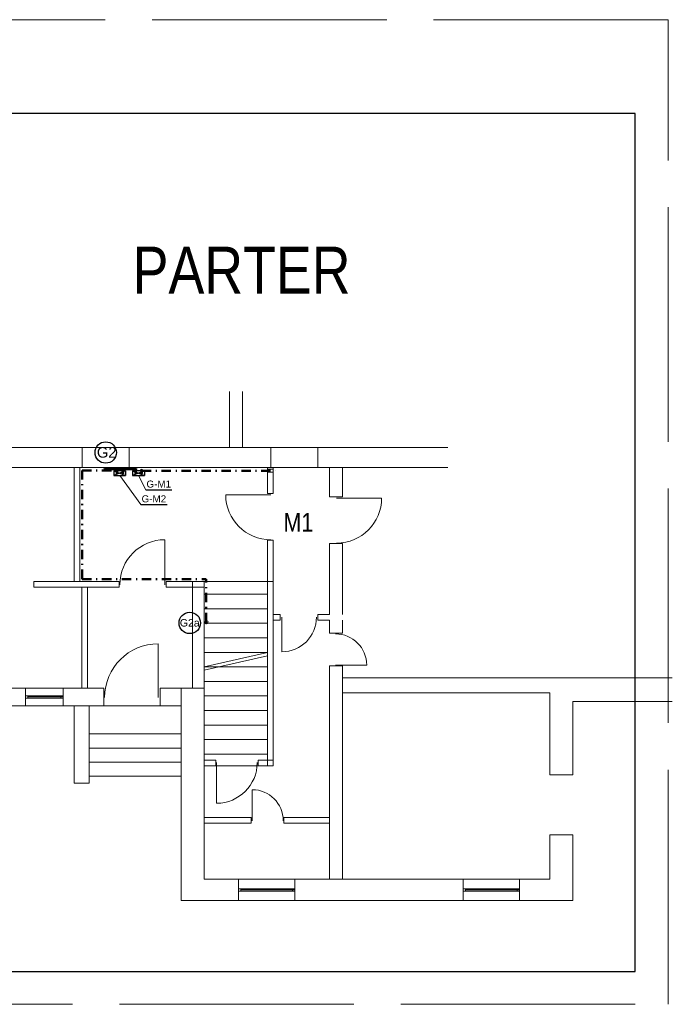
# Model space of a CAD drawing. Extents: x 33706 to 249013, y -74890 to 17912.
# Tile 25 of 175: x 85967 to 87358, y -14467 to -12367. Entities that reach past the tile are written whole.
import ezdxf
from ezdxf.enums import TextEntityAlignment as Align

# ---------------------------------------------------------------- set-up
doc = ezdxf.new("R2010")
doc.units = 0
doc.header["$MEASUREMENT"] = 0
doc.linetypes.add('DASHDOT', pattern=[8.5, 4, -2, 0.5, -2])
doc.linetypes.add('Przekrojowa', pattern=[600, 500, -100])
for name, color, linetype, lineweight in [('_konstrukcja', 96, 'Continuous', 20), ('_stolarka', 1, 'Continuous', 13), ('A-ARM', 1, 'Continuous', 15), ('inst-gaz-rury', 50, 'Continuous', 50), ('inst. - C.O. - opis', 2, 'Continuous', 9), ('urzadzenia', 6, 'Continuous', 15), ('wymiar', 3, 'Continuous', 13)]:
    doc.layers.add(name, color=color, linetype=linetype, lineweight=lineweight)
for name, color, linetype in [('gaz', 1, 'Continuous'), ('Opisy', 2, 'Continuous'), ('urządzenia', 140, 'Continuous')]:
    doc.layers.add(name, color=color, linetype=linetype)
doc.styles.add('Arial narrow', font='ARIALN.TTF')
doc.styles.add('GENERATED_STYLE_1', font='ARIAL.TTF')

msp = doc.modelspace()

# ---------------------------------------------------------------- hatches: boundary and pattern name
at = {"layer": 'inst-gaz-rury', "linetype": 'Continuous'}
h = msp.add_hatch(color=256, dxfattribs=at)
h.paths.add_polyline_path([(86147.4, -13325.8, 0.420252), (86149.7, -13328.1), (86149.7, -13325.8)])
h.paths.add_polyline_path([(86151.9, -13325.8, 0.408201), (86149.7, -13323.6), (86149.7, -13325.8)])
h.paths.add_polyline_path([(86149.7, -13325.8), (86149.7, -13323.6, 0.417728), (86147.4, -13325.8)])
for points in [[(86149.7, -13325.8), (86149.7, -13328.1, 0.409454), (86151.9, -13325.8, 0.001073), (86151.9, -13325.8)], [(86173.9, -13326.1), (86175.5, -13326.1, 0.409454), (86174, -13324.6, 0.001073), (86173.9, -13324.6)], [(86186.6, -13328.7), (86188.1, -13328.7, 0.409454), (86186.6, -13327.2, 0.001073), (86186.6, -13327.2)], [(86213.9, -13326.1), (86215.5, -13326.1, 0.409454), (86214, -13324.6, 0.001073), (86213.9, -13324.6)], [(86226.6, -13328.7), (86228.1, -13328.7, 0.409454), (86226.6, -13327.2, 0.001073), (86226.6, -13327.2)]]:
    msp.add_hatch(color=256, dxfattribs=at).paths.add_polyline_path(points)
h = msp.add_hatch(color=256, dxfattribs=at)
h.paths.add_polyline_path([(86173.9, -13327.6, 0.420252), (86175.5, -13326.1), (86173.9, -13326.1)])
h.paths.add_polyline_path([(86173.9, -13324.6, 0.408201), (86172.5, -13326.1), (86173.9, -13326.1)])
h.paths.add_polyline_path([(86173.9, -13326.1), (86172.5, -13326.1, 0.417728), (86173.9, -13327.6)])
h = msp.add_hatch(color=256, dxfattribs=at)
h.paths.add_polyline_path([(86186.6, -13330.2, 0.420252), (86188.1, -13328.7), (86186.6, -13328.7)])
h.paths.add_polyline_path([(86186.6, -13327.2, 0.408201), (86185.1, -13328.7), (86186.6, -13328.7)])
h.paths.add_polyline_path([(86186.6, -13328.7), (86185.1, -13328.7, 0.417728), (86186.6, -13330.2)])
h = msp.add_hatch(color=256, dxfattribs=at)
h.paths.add_polyline_path([(86213.9, -13327.6, 0.420252), (86215.5, -13326.1), (86213.9, -13326.1)])
h.paths.add_polyline_path([(86213.9, -13324.6, 0.408201), (86212.5, -13326.1), (86213.9, -13326.1)])
h.paths.add_polyline_path([(86213.9, -13326.1), (86212.5, -13326.1, 0.417728), (86213.9, -13327.6)])
h = msp.add_hatch(color=256, dxfattribs=at)
h.paths.add_polyline_path([(86226.6, -13330.2, 0.420252), (86228.1, -13328.7), (86226.6, -13328.7)])
h.paths.add_polyline_path([(86226.6, -13327.2, 0.408201), (86225.1, -13328.7), (86226.6, -13328.7)])
h.paths.add_polyline_path([(86226.6, -13328.7), (86225.1, -13328.7, 0.417728), (86226.6, -13330.2)])
h = msp.add_hatch(color=256, dxfattribs=at)
h.paths.add_polyline_path([(86362.2, -13652.1, 0.420252), (86364.5, -13654.4), (86364.5, -13652.1)])
h.paths.add_polyline_path([(86366.7, -13652.1, 0.408201), (86364.5, -13649.9), (86364.5, -13652.1)])
h.paths.add_polyline_path([(86364.5, -13652.1), (86364.5, -13649.9, 0.417728), (86362.2, -13652.1)])

# ---------------------------------------------------------------- linework, layer by layer
at = {"color": 62, "linetype": 'Przekrojowa', "lineweight": 18}
for p, q in [((87349, -12367), (84379, -12367)), ((87349, -14467), (87349, -12367)), ((84379, -14467), (87349, -14467)), ((84379, -14467), (87349, -14467))]:
    msp.add_line(p, q, dxfattribs=at)
at = {"linetype": 'Continuous'}
for p, q in [((87279, -12567), (84449, -12567)), ((87279, -14397), (87279, -12567)), ((84449, -14397), (87279, -14397)), ((84449, -14397), (87279, -14397))]:
    msp.add_line(p, q, dxfattribs=at)
at = {"layer": '_konstrukcja', "ltscale": 50}
for p, q in [((86413.9, -13279.4), (86413.9, -13159.7)), ((86441.9, -13279.4), (86441.9, -13159.7)), ((85560.9, -13279.4), (86199.9, -13279.4)), ((86099.9, -13279.4), (86099.9, -13322.4)), ((86199.9, -13279.4), (86501.9, -13279.4)), ((86199.9, -13279.4), (86199.9, -13322.4)), ((86501.9, -13279.4), (86879.4, -13279.4)), ((86501.9, -13279.4), (86501.9, -13322.4)), ((86601.9, -13279.4), (86601.9, -13322.4)), ((85560.9, -13322.4), (86199.9, -13322.4)), ((86082.9, -13565.4), (86082.9, -13322.4)), ((86094.9, -13565.4), (86094.9, -13322.4)), ((86199.9, -13322.4), (86501.9, -13322.4)), ((86494.9, -13377.4), (86494.9, -13322.4)), ((86501.9, -13322.4), (86879.4, -13322.4)), ((86506.9, -13377.4), (86506.9, -13322.4)), ((86626.9, -13322.4), (86626.9, -13384.4)), ((86654.9, -13322.4), (86654.9, -13384.4)), ((86494.9, -13377.4), (86506.9, -13377.4)), ((86626.9, -13384.4), (86654.9, -13384.4)), ((86494.9, -13565.4), (86494.9, -13477.4)), ((86494.9, -13477.4), (86506.9, -13477.4)), ((86506.9, -13565.4), (86506.9, -13477.4)), ((86626.9, -13484.4), (86626.9, -13635.4)), ((86626.9, -13484.4), (86654.9, -13484.4)), ((86654.9, -13484.4), (86654.9, -13635.4)), ((85996.9, -13565.4), (86178.9, -13565.4)), ((85996.9, -13577.4), (85996.9, -13565.4)), ((86178.9, -13577.4), (86178.9, -13565.4)), ((86278.9, -13565.4), (86359.9, -13565.4)), ((86278.9, -13577.4), (86278.9, -13565.4)), ((86334.9, -13792.4), (86334.9, -13565.4)), ((86359.9, -13792.4), (86359.9, -13565.4)), ((86359.9, -13565.4), (86506.9, -13565.4)), ((86494.9, -13958.4), (86494.9, -13565.4)), ((86506.9, -13958.4), (86506.9, -13565.4)), ((85996.9, -13577.4), (86178.9, -13577.4)), ((86098.9, -13792.4), (86098.9, -13577.4)), ((86110.9, -13792.4), (86110.9, -13577.4)), ((86278.9, -13577.4), (86359.9, -13577.4)), ((86359.9, -13592.4), (86494.9, -13592.4)), ((86359.9, -13623.4), (86494.9, -13623.4)), ((86506.9, -13635.4), (86521.9, -13635.4)), ((86506.9, -13647.4), (86521.9, -13647.4)), ((86521.9, -13647.4), (86521.9, -13635.4)), ((86601.9, -13635.4), (86626.9, -13635.4)), ((86601.9, -13647.4), (86601.9, -13635.4)), ((86601.9, -13647.4), (86626.9, -13647.4)), ((86626.9, -13647.4), (86626.9, -13675.4)), ((86654.9, -13647.4), (86654.9, -13675.4)), ((86359.9, -13654.4), (86494.9, -13654.4)), ((86359.9, -13685.4), (86494.9, -13685.4)), ((86626.9, -13675.4), (86654.9, -13675.4)), ((86359.9, -13716.4), (86494.9, -13716.4)), ((86359.9, -13747.4), (86494.9, -13716.4)), ((86359.9, -13754.4), (86494.9, -13723.4)), ((86359.9, -13747.4), (86494.9, -13747.4)), ((86626.9, -13745.4), (86626.9, -14200.4)), ((86626.9, -13745.4), (86654.9, -13745.4)), ((86654.9, -13745.4), (86654.9, -14200.4)), ((87357.9, -13770.4), (86654.9, -13770.4)), ((85874.9, -13792.4), (86145.9, -13792.4)), ((85978.9, -13792.4), (85978.9, -13830.4)), ((85978.9, -13792.4), (86058.9, -13792.4)), ((86058.9, -13792.4), (86058.9, -13830.4)), ((86145.9, -13830.4), (86145.9, -13792.4)), ((86265.9, -13792.4), (86359.9, -13792.4)), ((86265.9, -13830.4), (86265.9, -13792.4)), ((86265.9, -13830.4), (86265.9, -13792.4)), ((86310.9, -14245.4), (86310.9, -13792.4)), ((86359.9, -13778.4), (86494.9, -13778.4)), ((86359.9, -14200.4), (86359.9, -13792.4)), ((86359.9, -13809.4), (86494.9, -13809.4)), ((87096.9, -13802.4), (86654.9, -13802.4)), ((87096.9, -13977.4), (87096.9, -13802.4)), ((86310.9, -13830.4), (85475.9, -13830.4)), ((85978.9, -13830.4), (86058.9, -13830.4)), ((86082.9, -13995.4), (86082.9, -13830.4)), ((86114.9, -13995.4), (86114.9, -13830.4)), ((87145.9, -13977.4), (87145.9, -13821.4)), ((87145.9, -13821.4), (87357.9, -13821.4)), ((86359.9, -13840.4), (86494.9, -13840.4)), ((86359.9, -13871.4), (86494.9, -13871.4)), ((86310.9, -13890.4), (86114.9, -13890.4)), ((86310.9, -13920.4), (86114.9, -13920.4)), ((86359.9, -13902.4), (86494.9, -13902.4)), ((86359.9, -13933.4), (86494.9, -13933.4)), ((86310.9, -13950.4), (86114.9, -13950.4)), ((86384.9, -13946.4), (86359.9, -13946.4)), ((86384.9, -13946.4), (86359.9, -13946.4)), ((86506.9, -13958.4), (86359.9, -13958.4)), ((86506.9, -13958.4), (86359.9, -13958.4)), ((86384.9, -13958.4), (86384.9, -13946.4)), ((86506.9, -13946.4), (86474.9, -13946.4)), ((86506.9, -13946.4), (86474.9, -13946.4)), ((86474.9, -13958.4), (86474.9, -13946.4)), ((86310.9, -13980.4), (86114.9, -13980.4)), ((87145.9, -13977.4), (87096.9, -13977.4)), ((86114.9, -13995.4), (86082.9, -13995.4)), ((86459.9, -14068.4), (86359.9, -14068.4)), ((86459.9, -14068.4), (86359.9, -14068.4)), ((86459.9, -14080.4), (86459.9, -14068.4)), ((86626.9, -14068.4), (86529.9, -14068.4)), ((86626.9, -14068.4), (86529.9, -14068.4)), ((86529.9, -14080.4), (86529.9, -14068.4)), ((86459.9, -14080.4), (86359.9, -14080.4)), ((86459.9, -14080.4), (86359.9, -14080.4)), ((86626.9, -14080.4), (86529.9, -14080.4)), ((86626.9, -14080.4), (86529.9, -14080.4)), ((87096.9, -14105.4), (87096.9, -14200.4)), ((87096.9, -14200.4), (87096.9, -14105.4)), ((87145.9, -14105.4), (87096.9, -14105.4)), ((87145.9, -14245.4), (87145.9, -14105.4)), ((86801.9, -14200.4), (86359.9, -14200.4)), ((87096.9, -14200.4), (86359.9, -14200.4)), ((86432.9, -14200.4), (86432.9, -14245.4)), ((86432.9, -14200.4), (86512.9, -14200.4)), ((86552.9, -14200.4), (86552.9, -14245.4)), ((86911.9, -14200.4), (86911.9, -14245.4)), ((86911.9, -14200.4), (86991.9, -14200.4)), ((87031.9, -14200.4), (87031.9, -14245.4)), ((87145.9, -14245.4), (86310.9, -14245.4))]:
    msp.add_line(p, q, dxfattribs=at)
at = {"layer": '_stolarka', "color": 0, "linetype": 'ByBlock', "ltscale": 50}
for p, q in [((86276.1, -13572), (86276.1, -13476)), ((86262, -13812.4), (86262, -13698))]:
    msp.add_line(p, q, dxfattribs=at)
at = {"layer": '_stolarka'}
for p, q in [((85978.9, -13808.9), (86058.9, -13808.9)), ((85978.9, -13813.9), (85978.9, -13808.9)), ((85978.9, -13808.9), (85983.9, -13808.9)), ((86058.9, -13813.9), (85978.9, -13813.9)), ((85983.9, -13808.9), (85983.9, -13813.9)), ((86058.9, -13811.4), (85983.9, -13811.4)), ((85983.9, -13813.9), (86058.9, -13813.9)), ((86053.9, -13813.9), (86053.9, -13808.9)), ((86053.9, -13808.9), (86053.9, -13811.4)), ((86058.9, -13813.9), (86053.9, -13813.9)), ((86058.9, -13808.9), (86058.9, -13813.9)), ((86432.9, -14220.4), (86552.9, -14220.4)), ((86432.9, -14225.4), (86432.9, -14220.4)), ((86432.9, -14220.4), (86437.9, -14220.4)), ((86552.9, -14225.4), (86432.9, -14225.4)), ((86437.9, -14220.4), (86437.9, -14225.4)), ((86552.9, -14222.9), (86437.9, -14222.9)), ((86437.9, -14225.4), (86552.9, -14225.4)), ((86547.9, -14225.4), (86547.9, -14220.4)), ((86547.9, -14220.4), (86547.9, -14222.9)), ((86552.9, -14225.4), (86547.9, -14225.4)), ((86552.9, -14220.4), (86552.9, -14225.4)), ((86911.9, -14220.4), (87031.9, -14220.4)), ((86911.9, -14225.4), (86911.9, -14220.4)), ((86911.9, -14220.4), (86916.9, -14220.4)), ((87031.9, -14225.4), (86911.9, -14225.4)), ((86916.9, -14220.4), (86916.9, -14225.4)), ((87031.9, -14222.9), (86916.9, -14222.9)), ((86916.9, -14225.4), (87031.9, -14225.4)), ((87026.9, -14225.4), (87026.9, -14220.4)), ((87026.9, -14220.4), (87026.9, -14222.9)), ((87031.9, -14225.4), (87026.9, -14225.4)), ((87031.9, -14220.4), (87031.9, -14225.4))]:
    msp.add_line(p, q, dxfattribs=at)
at = {"layer": '_stolarka', "color": 0, "linetype": 'ByBlock', "ltscale": 50}
for points in [[(86501.8, -13380.2), (86405.8, -13380.2)], [(86642.2, -13387.2), (86738.2, -13387.2)], [(86525.4, -13641.3), (86525.4, -13715.2)], [(86639.9, -13743.5), (86706.5, -13743.5)], [(86386.4, -13951.6), (86386.4, -14038.1)], [(86462.3, -14075.4), (86462.3, -14009.2)]]:
    msp.add_lwpolyline(points, dxfattribs=at)
for centre, radius, start, end in [((86501.8, -13380.2), 96, 180, 270), ((86642.2, -13387.2), 96, 270, 0), ((86276.1, -13572), 96, 90, 180), ((86525.4, -13641.3), 73.9, 270, 0), ((86639.9, -13743.5), 66.5, 0, 90), ((86262, -13812.4), 114.4, 90, 180), ((86386.4, -13951.6), 86.5, 270, 0), ((86462.3, -14075.4), 66.2, 0, 90)]:
    msp.add_arc(centre, radius, start, end, dxfattribs=at)
at = {"layer": 'gaz', "linetype": 'Continuous', "lineweight": 30}
for p, q in [((86174, -13334.1), (86174, -13331.6)), ((86214, -13334.1), (86214, -13331.6))]:
    msp.add_line(p, q, dxfattribs=at)
at = {"layer": 'inst-gaz-rury', "linetype": 'DASHDOT', "ltscale": 5}
for p, q in [((86099.5, -13559.9), (86099.5, -13328.7)), ((86099.5, -13328.7), (86186.6, -13328.7)), ((86226.6, -13328.9), (86511.8, -13328.9)), ((86099.5, -13559.9), (86364.4, -13559.9)), ((86364.4, -13652.1), (86364.4, -13559.9))]:
    msp.add_line(p, q, dxfattribs=at)
at = {"layer": 'inst-gaz-rury', "ltscale": 50}
msp.add_line((86149.7, -13325.8), (86214, -13325.8), dxfattribs=at)
at = {"layer": 'inst-gaz-rury', "linetype": 'Continuous'}
for p, q in [((86174, -13334.1), (86174, -13325.8)), ((86186.6, -13334.1), (86186.6, -13328.7)), ((86214, -13334.1), (86214, -13325.8)), ((86226.6, -13334.1), (86226.6, -13328.7))]:
    msp.add_line(p, q, dxfattribs=at)
for centre, radius in [((86149.7, -13325.8), 2.25), ((86174, -13326.1), 1.5), ((86186.6, -13328.7), 1.5), ((86214, -13326.1), 1.5), ((86226.6, -13328.7), 1.5), ((86364.4, -13652.1), 2.25)]:
    msp.add_circle(centre, radius, dxfattribs=at)
at = {"layer": 'Opisy'}
for p, q in [((86235.4, -13369.6), (86291, -13369.6)), ((86225, -13401.1), (86280.6, -13401.1))]:
    msp.add_line(p, q, dxfattribs=at)
at = {"layer": 'urzadzenia', "linetype": 'Continuous'}
for p, q in [((86506.9, -13325.9), (86494.9, -13325.9)), ((86506.9, -13331.9), (86494.9, -13331.9))]:
    msp.add_line(p, q, dxfattribs=at)
at = {"layer": 'urządzenia'}
for p, q in [((86192.3, -13328.9), (86167.3, -13338.9)), ((86167.3, -13328.9), (86192.3, -13338.9)), ((86192.3, -13328.9), (86192.3, -13338.9)), ((86232.3, -13328.9), (86207.3, -13338.9)), ((86207.3, -13328.9), (86232.3, -13338.9)), ((86232.3, -13328.9), (86232.3, -13338.9))]:
    msp.add_line(p, q, dxfattribs=at)
at = {"layer": 'urządzenia', "linetype": 'Continuous'}
for p, q in [((86192.3, -13328.9), (86167.3, -13328.9)), ((86167.3, -13328.9), (86167.3, -13338.9)), ((86232.3, -13328.9), (86207.3, -13328.9)), ((86207.3, -13328.9), (86207.3, -13338.9)), ((86167.3, -13338.9), (86192.3, -13338.9)), ((86207.3, -13338.9), (86232.3, -13338.9))]:
    msp.add_line(p, q, dxfattribs=at)
at = {"layer": 'urządzenia'}
for centre in [(86150, -13290.1), (86329.2, -13653.6)]:
    msp.add_circle(centre, 22.8, dxfattribs=at)
at = {"layer": 'urządzenia', "linetype": 'Continuous'}
for centre in [(86174, -13334.1), (86174, -13334.1), (86186.6, -13334.1), (86214, -13334.1), (86226.6, -13334.1)]:
    msp.add_circle(centre, 1.5, dxfattribs=at)
at = {"layer": 'wymiar'}
for p, q in [((86179.8, -13338.9), (86225, -13401.1)), ((86219.8, -13338.9), (86235.4, -13369.6))]:
    msp.add_line(p, q, dxfattribs=at)

# ---------------------------------------------------------------- texts
at = {"style": 'GENERATED_STYLE_1'}
for s, p in [('G-M1', (86236.8, -13364.9)), ('G-M2', (86226.4, -13396.4))]:
    msp.add_text(s, height=15, dxfattribs=at).set_placement(p)
at = {"layer": 'A-ARM', "lineweight": 25, "ltscale": 50, "style": 'Arial narrow'}
msp.add_text('PARTER', height=100, dxfattribs=at).set_placement((86207.4, -12951.1))
at = {"layer": 'A-ARM', "lineweight": 25, "ltscale": 50, "insert": (86528.8, -13418.9), "char_height": 40, "width": 368.664, "attachment_point": 1, "style": 'Arial narrow'}
msp.add_mtext('M1', dxfattribs=at)
at = {"layer": 'inst. - C.O. - opis', "style": 'GENERATED_STYLE_1'}
msp.add_text('G2', height=22.5, dxfattribs=at).set_placement((86152, -13289.8), align=Align.MIDDLE)
at = {"layer": 'inst. - C.O. - opis', "linetype": 'DASHDOT', "style": 'GENERATED_STYLE_1'}
msp.add_text('G2a', height=16, dxfattribs=at).set_placement((86329.1, -13653.3), align=Align.MIDDLE)

doc.saveas('drawing.dxf')
